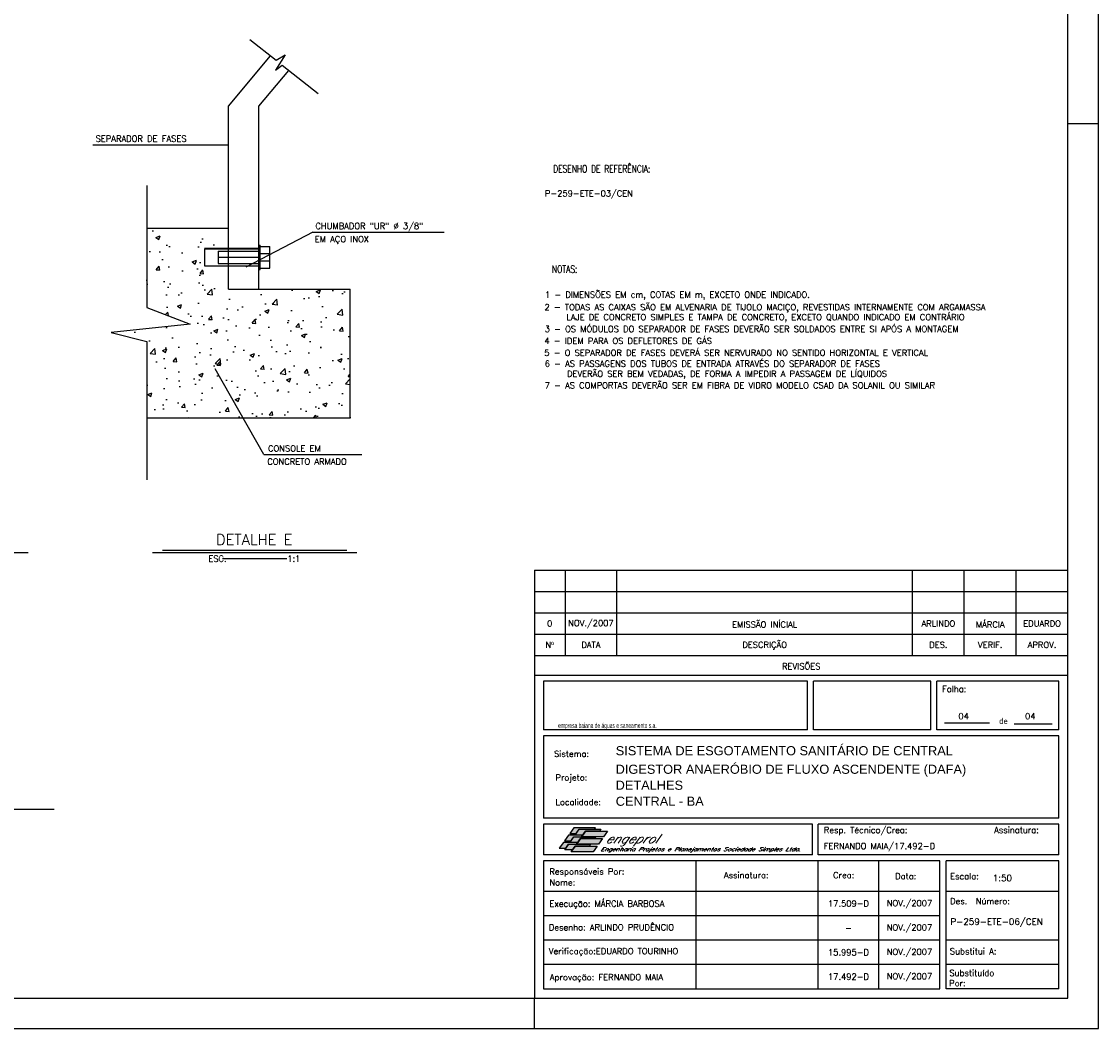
# Model space of a CAD drawing. Extents: x -11351 to -7146, y -6418 to -3448.
# Tile 9 of 10: x -8912 to -7146, y -6418 to -4765. Entities that reach past the tile are written whole.
import ezdxf
from ezdxf.enums import TextEntityAlignment as Align

# ---------------------------------------------------------------- set-up
doc = ezdxf.new("R2010")
doc.units = 0
doc.header["$LTSCALE"] = 10
doc.header["$MEASUREMENT"] = 0
doc.linetypes.add('DASHDOT', pattern=[1, 0.5, -0.25, 0, -0.25])
doc.linetypes.add('LIN0', pattern=[0])
doc.layers.get('0').update_dxf_attribs({"linetype": 'CONTINUOUS'})
for name, color, linetype in [('BAR-EIXOS', 8, 'DASHDOT'), ('CARIMBO', 7, 'CONTINUOUS'), ('CURVAS', 7, 'LIN0'), ('PADRÃO', 5, 'CONTINUOUS'), ('PAREDE', 7, 'CONTINUOUS'), ('PIT1', 1, 'CONTINUOUS'), ('PIT5', 5, 'CONTINUOUS'), ('TEXTO', 2, 'CONTINUOUS'), ('TPD', 7, 'CONTINUOUS')]:
    doc.layers.add(name, color=color, linetype=linetype)
doc.layers.add('FORM2', color=1, linetype='CONTINUOUS', lineweight=9)
doc.styles.add('ISOCP', font='ARIAL.TTF')
doc.styles.add('ROMAMS', font='ROMANS.shx', dxfattribs={"height": 1.2})
doc.styles.add('ROMAND', font='ROMANS.SHX', dxfattribs={"oblique": 15, "height": 800})
doc.styles.add('ROMANS', font='romans.shx')
doc.styles.add('STYLE1', font='romans.shx')

msp = doc.modelspace()

# ---------------------------------------------------------------- hatches: boundary and pattern name
at = {"layer": 'BAR-EIXOS', "linetype": 'Continuous', "ltscale": 100}
h = msp.add_hatch(dxfattribs=at)
h.set_pattern_fill('AR-CONC', color=9, scale=10, style=0)
h.set_pattern_definition([(50, (-54534.46, -9524.38), (71.72602, -6.27521), [7.5, -82.5]), (355, (-54534.46, -9524.38), (-13.87513, 75.21921), [6, -66]), (100.4514, (-54528.484, -9524.9), (57.85094, 68.94395), [6.37402, -70.11421]), (46.1842, (-54534.46, -9504.38), (106.7241, -16.5519), [11.25, -123.75]), (96.6356, (-54525.57, -9505.76), (93.46627, 97.41179), [9.56103, -105.1713]), (351.1842, (-54534.46, -9504.38), (93.4662, 97.41186), [9, -99]), (21, (-54524.46, -9509.38), (59.690705, -40.26189), [7.5, -82.5]), (326, (-54524.46, -9509.38), (24.33153, 72.515), [6, -66]), (71.4514, (-54519.49, -9512.73), (84.02226, 32.25305), [6.37402, -70.11421]), (37.5, (-54534.461, -9524.378), (1.215986, 33.289385), [0, -65.2, 0, -67, 0, -66.25]), (7.5, (-54534.46, -9524.378), (26.306954, 39.44117), [0, -38.2, 0, -63.7, 0, -25.25]), (327.5, (-54556.761, -9524.378), (53.382244, -2.255487), [0, -25, 0, -78, 0, -103.5]), (317.5, (-54566.76, -9524.38), (58.318617, 10.0105), [0, -32.5, 0, -51.8, 0, -73.5])])
h.paths.add_polyline_path([(-8635.6, -5261.7), (-8765.4, -5275.4), (-8706.7, -5290.1), (-8706.7, -5415.6), (-8373.2, -5415.6), (-8373.2, -5204.4), (-8573.2, -5204.4), (-8573.2, -5166.2), (-8612.5, -5166.2), (-8612.5, -5137.2), (-8573.2, -5137.2), (-8573.2, -5104.4), (-8635, -5104.4), (-8706.7, -5104.4), (-8706.7, -5234.3)])
at = {"layer": 'CARIMBO'}
h = msp.add_hatch(color=82, dxfattribs=at)
h.paths.add_polyline_path([(-8013.3, -6097.4), (-8002.5, -6097.4), (-7998, -6090.8), (-7972.8, -6090.8), (-7970.8, -6088.1), (-8006.7, -6088.1)])
h.paths.add_polyline_path([(-8015.2, -6100.2), (-8021.8, -6109.6), (-8011, -6109.6), (-8006.3, -6103), (-7993.8, -6103), (-7991.8, -6100.2), (-8004.5, -6100.2)])
h.paths.add_polyline_path([(-8023.7, -6112.4), (-8030.3, -6121.8), (-8019.5, -6121.8), (-8015, -6115.3), (-8002.2, -6115.3), (-8000.3, -6112.4)])
h = msp.add_hatch(color=100, dxfattribs=at)
h.paths.add_polyline_path([(-7987.3, -6093.8), (-7964, -6093.8), (-7962, -6090.8), (-7997.9, -6090.8), (-8004.5, -6100.2), (-7991.8, -6100.2), (-7991.7, -6100.2)])
h.paths.add_polyline_path([(-7995.7, -6106), (-7972.5, -6106), (-7970.5, -6103.2), (-7993.7, -6103.2), (-7993.8, -6103.2), (-7993.6, -6103), (-8006.3, -6103), (-8012.9, -6112.4), (-8000.3, -6112.4), (-8000.2, -6112.4)])
h.paths.add_polyline_path([(-8004.3, -6118.3), (-7981, -6118.3), (-7979.1, -6115.4), (-8002.1, -6115.4), (-8002.2, -6115.4), (-8002.2, -6115.3), (-8014.9, -6115.3), (-8021.5, -6124.6), (-8008.7, -6124.6)])
h = msp.add_hatch(color=71, dxfattribs=at)
h.paths.add_polyline_path([(-7987.2, -6093.8), (-7991.6, -6100.2), (-7991.7, -6100.2), (-7993.6, -6103), (-7993.6, -6103), (-7993.7, -6103.2), (-7957.9, -6103.2), (-7951.3, -6093.8)])
h.paths.add_polyline_path([(-7966.3, -6115.4), (-7959.7, -6106), (-7995.6, -6106), (-8000.1, -6112.4), (-8000.2, -6112.4), (-8002.2, -6115.3), (-8002, -6115.3), (-8002.1, -6115.4)])
h.paths.add_polyline_path([(-8004.2, -6118.3), (-8008.7, -6124.6), (-8008.7, -6124.6), (-8010.8, -6127.7), (-7974.9, -6127.7), (-7968.3, -6118.3)])

# ---------------------------------------------------------------- linework, layer by layer
at = {"color": 9}
msp.add_line((-8858.8, -6058.3), (-9121.8, -6058.3), dxfattribs=at)
at = {"layer": 'CARIMBO', "color": 6}
for p, q in [((-8071, -5665.6), (-8071, -6367.6)), ((-7196, -5838.5), (-8071, -5838.5)), ((-7623.3, -5847.6), (-8056, -5847.6)), ((-8056, -5847.6), (-8056, -5927.6)), ((-7623.3, -5927.6), (-7623.3, -5847.6)), ((-7421, -5847.6), (-7613.3, -5847.6)), ((-7613.3, -5927.6), (-7613.3, -5847.6)), ((-7421, -5927.6), (-7421, -5847.6)), ((-7211, -5847.6), (-7411, -5847.6)), ((-7411, -5927.6), (-7411, -5847.6)), ((-7211, -5927.6), (-7211, -5847.6)), ((-7623.3, -5927.6), (-8056, -5927.6)), ((-7421, -5927.6), (-7613.3, -5927.6)), ((-7211, -5927.6), (-7411, -5927.6)), ((-8056, -5937.6), (-8056, -6072.6)), ((-7211, -5937.6), (-8056, -5937.6)), ((-7211, -6072.6), (-7211, -5937.6)), ((-7211, -6072.6), (-8056, -6072.6)), ((-7615.3, -6082.6), (-8056, -6082.6)), ((-8056, -6082.6), (-8056, -6132.6)), ((-7615.3, -6132.6), (-7615.3, -6082.6)), ((-7211, -6082.6), (-7606, -6082.6)), ((-7606, -6132.6), (-7606, -6082.6)), ((-7211, -6132.6), (-7211, -6082.6)), ((-7615.3, -6132.6), (-8056, -6132.6)), ((-8056, -6142.6), (-8056, -6352.6)), ((-7406, -6142.6), (-8056, -6142.6)), ((-7806, -6352.6), (-7806, -6142.6)), ((-7211, -6132.6), (-7606, -6132.6)), ((-7606, -6352.6), (-7606, -6142.6)), ((-7506, -6352.6), (-7506, -6142.6)), ((-7406, -6352.6), (-7406, -6142.6)), ((-7211, -6142.6), (-7396, -6142.6)), ((-7396, -6352.6), (-7396, -6142.6)), ((-7211, -6352.6), (-7211, -6142.6)), ((-7211, -6352.6), (-7211, -6142.6)), ((-7406, -6192.6), (-8056, -6192.6)), ((-7211, -6192.6), (-7396, -6192.6)), ((-8056, -6352.6), (-7406, -6352.6)), ((-7211, -6352.6), (-7396, -6352.6))]:
    msp.add_line(p, q, dxfattribs=at)
at = {"layer": 'CARIMBO', "color": 3}
for p, q in [((-8071, -5665.6), (-7196, -5665.6)), ((-8071, -5700.6), (-7196, -5700.6)), ((-8071, -5735.6), (-7196, -5735.6)), ((-7398.3, -5916.1), (-7324.6, -5916.1)), ((-7284.2, -5917.5), (-7221.7, -5917.5)), ((-7406, -6232.6), (-8056, -6232.6)), ((-7406, -6272.6), (-8056, -6272.6)), ((-7406, -6312.6), (-8056, -6312.6)), ((-7211, -6312.6), (-7396, -6312.6))]:
    msp.add_line(p, q, dxfattribs=at)
at = {"layer": 'CARIMBO', "color": 4}
for p, q in [((-8021, -5665.6), (-8021, -5805.6)), ((-7936, -5805.6), (-7936, -5665.6)), ((-7451, -5805.6), (-7451, -5665.6)), ((-7366, -5805.6), (-7366, -5665.6)), ((-7281, -5805.6), (-7281, -5665.6)), ((-8071, -5770.6), (-7196, -5770.6)), ((-8071, -5805.6), (-7196, -5805.6)), ((-7211, -6272.6), (-7396, -6272.6))]:
    msp.add_line(p, q, dxfattribs=at)
at = {"layer": 'CARIMBO', "color": 2, "linetype": 'Continuous'}
for points in [[(-8002.5, -6097.4), (-7998, -6090.8), (-7972.8, -6090.8), (-7970.8, -6088.1), (-8006.7, -6088.1), (-8013.3, -6097.4), (-8002.5, -6097.4)], [(-7964, -6093.8), (-7987.2, -6093.8), (-7991.6, -6100.2), (-8004.5, -6100.2), (-7997.9, -6090.8), (-7962, -6090.8), (-7964, -6093.8)], [(-7987.3, -6093.8), (-7951.3, -6093.8), (-7957.9, -6103.2), (-7993.8, -6103.2), (-7987.3, -6093.8)], [(-7991.8, -6100.2), (-8004.5, -6100.2), (-8015.2, -6100.2), (-8021.8, -6109.6), (-8011, -6109.6), (-8006.3, -6103), (-7993.8, -6103), (-7991.8, -6100.2)], [(-7972.5, -6106), (-7995.6, -6106), (-8000.1, -6112.4), (-8012.9, -6112.4), (-8006.3, -6103), (-7993.6, -6103), (-7993.7, -6103.2), (-7970.5, -6103.2), (-7972.5, -6106)], [(-7995.7, -6106), (-7959.7, -6106), (-7966.3, -6115.4), (-8002.2, -6115.4), (-7995.7, -6106)], [(-8019.5, -6121.8), (-8015, -6115.3), (-8002.2, -6115.3), (-8000.3, -6112.4), (-8023.7, -6112.4), (-8030.3, -6121.8), (-8019.5, -6121.8)], [(-7981, -6118.3), (-8004.2, -6118.3), (-8008.7, -6124.6), (-8021.5, -6124.6), (-8014.9, -6115.3), (-8002, -6115.3), (-8002.1, -6115.4), (-7979.1, -6115.4), (-7981, -6118.3)], [(-8004.3, -6118.3), (-7968.3, -6118.3), (-7974.9, -6127.7), (-8010.8, -6127.7), (-8004.3, -6118.3)]]:
    msp.add_lwpolyline(points, dxfattribs=at)
at = {"layer": 'CURVAS', "color": 9}
for p, q in [((-8521.2, -5172.2), (-8521.2, -5132.2)), ((-8505.2, -5170.2), (-8505.2, -5134.2))]:
    msp.add_line(p, q, dxfattribs=at)
at = {"layer": 'FORM2', "color": 2}
msp.add_line((-8071, -6367.6), (-8071, -6417.6), dxfattribs=at)
at = {"layer": 'PADRÃO', "color": 2}
for p, q in [((-7196, -4932.6), (-7146, -4932.6)), ((-8071, -6417.6), (-8071, -6367.6))]:
    msp.add_line(p, q, dxfattribs=at)
msp.add_lwpolyline([(-11351, -3447.6), (-11351, -6417.6), (-7146, -6417.6), (-7146, -3447.6), (-11351, -3447.6)], dxfattribs=at)
at = {"layer": 'PADRÃO', "color": 1}
msp.add_lwpolyline([(-11226, -6367.6), (-7196, -6367.6), (-7196, -3497.6), (-11226, -3497.6)], close=True, dxfattribs=at)
at = {"layer": 'PAREDE', "color": 3}
for p, q in [((-8573.2, -4904.4), (-8503.9, -4821.8)), ((-8523.2, -4904.4), (-8473.8, -4845.5)), ((-8573.2, -5204.4), (-8573.2, -4904.4)), ((-8523.2, -5204.4), (-8523.2, -4904.4))]:
    msp.add_line(p, q, dxfattribs=at)
at = {"layer": 'PAREDE'}
for p, q in [((-8706.7, -5104.4), (-8573.2, -5104.4)), ((-8573.2, -5204.4), (-8573.2, -5104.4)), ((-8573.2, -5204.4), (-8373.2, -5204.4)), ((-8373.2, -5415.6), (-8373.2, -5204.4)), ((-8706.7, -5415.6), (-8373.2, -5415.6))]:
    msp.add_line(p, q, dxfattribs=at)
at = {"layer": 'PAREDE', "color": 9}
for p, q in [((-8612.5, -5137.2), (-8523.2, -5137.2)), ((-8612.5, -5138.2), (-8523.2, -5138.2)), ((-8612.5, -5138.2), (-8612.5, -5166.2)), ((-8523.2, -5132.2), (-8521.2, -5132.2)), ((-8521.2, -5134.2), (-8505.2, -5134.2)), ((-8589.7, -5142.2), (-8523.2, -5142.2)), ((-8589.7, -5142.2), (-8589.7, -5162.2)), ((-8589.7, -5152.2), (-8523.2, -5152.2)), ((-8521.2, -5146.2), (-8505.2, -5146.2)), ((-8612.5, -5166.2), (-8523.2, -5166.2)), ((-8589.7, -5162.2), (-8523.2, -5162.2)), ((-8523.2, -5172.2), (-8521.2, -5172.2)), ((-8521.2, -5158.2), (-8505.2, -5158.2)), ((-8521.2, -5170.2), (-8505.2, -5170.2))]:
    msp.add_line(p, q, dxfattribs=at)
at = {"layer": 'PAREDE', "color": 2}
msp.add_line((-8573.2, -5204.4), (-8523.2, -5204.4), dxfattribs=at)
at = {"layer": 'PIT1', "color": 9}
for p, q in [((-8795.3, -4967.4), (-8573.2, -4967.4)), ((-8434.5, -5110.7), (-8544.7, -5168.5)), ((-8434.5, -5110.7), (-8219.3, -5110.7)), ((-8514.8, -5475.7), (-8594.7, -5335.2)), ((-8514.8, -5475.7), (-8354.3, -5475.7))]:
    msp.add_line(p, q, dxfattribs=at)
for points in [[(-8537.8, -4795), (-8494.8, -4828.9), (-8479.9, -4820), (-8495.7, -4845.2), (-8484.8, -4836.8), (-8425.7, -4883.3)], [(-8706.7, -5034.3), (-8706.7, -5234.3), (-8635.6, -5261.7), (-8765.4, -5275.4), (-8706.7, -5290.1), (-8706.7, -5517.2)]]:
    msp.add_lwpolyline(points, dxfattribs=at)
at = {"layer": 'PIT5', "linetype": 'Continuous'}
msp.add_line((-8635, -5104.4), (-8573.2, -5104.4), dxfattribs=at)
at = {"layer": 'TEXTO', "color": 6, "ltscale": 0.3}
msp.add_line((-8681, -5632.9), (-8379.1, -5632.9), dxfattribs=at)
at = {"layer": 'TEXTO', "color": 7, "ltscale": 0.3}
for p, q in [((-9645.5, -5636.8), (-8901.7, -5636.8)), ((-8697.4, -5636.8), (-8362.7, -5636.8))]:
    msp.add_line(p, q, dxfattribs=at)
at = {"layer": 'TEXTO', "ltscale": 0.3}
msp.add_line((-8477, -5646.7), (-8582.6, -5646.7), dxfattribs=at)

# ---------------------------------------------------------------- texts
at = {"color": 3, "style": 'ROMANS'}
for s, p in [('SEPARADOR DE FASES', (-8790.9, -4965.5)), ('CHUMBADOR "UR" %%C 3/8"', (-8430.4, -5108.8)), ('EM AÇO INOX', (-8431.5, -5130.4)), ('CONSOLE EM', (-8508.1, -5473.8)), ('CONCRETO ARMADO', (-8509.3, -5495.4))]:
    msp.add_text(s, height=10, dxfattribs=at).set_placement(p, align=Align.BOTTOM_LEFT)
at = {"layer": 'CARIMBO', "color": 2, "style": 'ROMANS'}
for s, p in [('NOV./2007', (-7978.5, -5753.1)), ('EMISSÃO INÍCIAL', (-7693.5, -5753.1)), ('ARLINDO', (-7408.5, -5753.1)), ('MÁRCIA', (-7323.5, -5753.1)), ('EDUARDO', (-7238.5, -5753.1)), ('Nº', (-8046, -5788.1)), ('DATA', (-7978.5, -5788.1)), ('DESCRIÇÃO', (-7693.5, -5788.1)), ('DES.', (-7408.5, -5788.1)), ('VERIF.', (-7323.5, -5788.1)), ('APROV.', (-7238.5, -5788.1)), ('REVISÕES', (-7633.5, -5822.1)), ('17.509-D', (-7556, -6212.6)), ('NOV./2007', (-7456, -6212.6)), ('-', (-7556, -6252.6)), ('NOV./2007', (-7456, -6252.6)), ('15.995-D', (-7556, -6292.6)), ('NOV./2007', (-7456, -6292.6)), ('17.492-D', (-7556, -6332.6)), ('NOV./2007', (-7456, -6332.6))]:
    msp.add_text(s, height=10, dxfattribs=at).set_placement(p, align=Align.MIDDLE)
for s, p in [('Folha:', (-7402.5, -5865.5)), ('Sistema:', (-8039, -5971.9)), ('Projeto:', (-8036.6, -6010.8)), ('Localidade:', (-8036.6, -6051.1)), ('Resp. Técnico/Crea:', (-7596.5, -6097)), ('Assinatura:', (-7317.1, -6096.9)), ('FERNANDO MAIA/17.492-D', (-7596.5, -6123.3)), ('Responsáveis Por:', (-8046.6, -6165)), ('Responsáveis Por:', (-8046.6, -6165)), ('Assinatura:', (-7760.3, -6171)), ('Crea:', (-7581.2, -6171)), ('Data:', (-7479.4, -6172.7)), ('Escala:', (-7389.3, -6172.8)), ('Nome:', (-8046.6, -6182.9)), ('Nome:', (-8046.6, -6182.9)), ('Execução: MÁRCIA BARBOSA', (-8046.6, -6217.8)), ('Des.  Número:', (-7389.3, -6213.6)), ('Desenho: ARLINDO PRUDÊNCIO', (-8047.5, -6256.7)), ('Verificação:EDUARDO TOURINHO', (-8047.5, -6295.7)), ('Substitui A:', (-7389.7, -6296)), ('Substituído ', (-7390.5, -6331.5)), ('Aprovação: FERNANDO MAIA', (-8045.8, -6338.4)), ('Por:', (-7390.9, -6348.2))]:
    msp.add_text(s, height=10, dxfattribs=at).set_placement(p)
at = {"layer": 'CARIMBO', "color": 174, "style": 'ISOCP', "width": 0.698299}
msp.add_text('empresa baiana de águas e saneamento s.a.', height=8.25, dxfattribs=at).set_placement((-8032.2, -5924.6), (-7870.7, -5924.6), align=Align.FIT)
at = {"layer": 'CARIMBO', "color": 8, "style": 'ROMANS'}
for p in [(-7375.7, -5910.1), (-7266.4, -5910.1)]:
    msp.add_text('04', height=10, dxfattribs=at).set_placement(p)
at = {"layer": 'CARIMBO', "color": 74, "style": 'ROMAMS', "oblique": 35}
msp.add_text('engeprol', height=15, dxfattribs=at).set_placement((-7955.1, -6113.7))
at = {"layer": 'CARIMBO', "color": 3, "style": 'ROMAMS', "oblique": 35, "width": 1.121413}
msp.add_text('Engenharia Projetos e Planejamentos Sociedade Simples Ltda.', height=6, dxfattribs=at).set_placement((-7963, -6126.4), (-7634.6, -6126.4), align=Align.FIT)
at = {"layer": 'CARIMBO', "color": 2, "insert": (-7308.9, -5907.8), "char_height": 10, "width": 129.33, "attachment_point": 1}
msp.add_mtext('\\Fisocp.shx;de', dxfattribs=at)
at = {"layer": 'CARIMBO', "color": 5, "char_height": 15, "width": 687, "attachment_point": 1}
for s, insert in [('{\\fArial|b0|i0|c0|p34;SISTEMA DE ESGOTAMENTO SANITÁRIO DE CENTRAL}', (-7937.8, -5954.3)), ('{\\fArial|b0|i0|c0|p34;DIGESTOR ANAERÓBIO DE FLUXO ASCENDENTE (DAFA)}', (-7938, -5984.7)), ('{\\fArial|b0|i0|c0|p34;DETALHES}', (-7938, -6010.9)), ('{\\fArial|b0|i0|c0|p34;CENTRAL - BA}', (-7937.8, -6037.2))]:
    msp.add_mtext(s, dxfattribs=dict(at, insert=insert))
at = {"layer": 'PADRÃO', "color": 4, "style": 'ROMANS', "width": 0.75}
for s, p in [('DESENHO DE REFERÊNCIA:', (-7960.7, -5005.4)), ('NOTAS:', (-8021.5, -5171.5))]:
    msp.add_text(s, height=12, dxfattribs=at).set_placement(p, align=Align.MIDDLE)
at = {"layer": 'PADRÃO', "color": 2, "style": 'ROMANS'}
msp.add_text('0', height=10, dxfattribs=at).set_placement((-8046, -5753.1), align=Align.MIDDLE)
at = {"layer": 'PADRÃO', "color": 8, "style": 'STYLE1'}
for s, p in [('1:50', (-7319.3, -6176)), ('P-259-ETE-06/CEN', (-7388.8, -6247.5))]:
    msp.add_text(s, height=10.5, dxfattribs=at).set_placement(p)
at = {"layer": 'TEXTO', "color": 5, "ltscale": 0.3, "style": 'ROMAND'}
msp.add_text('DETALHE E', height=17.5, rotation=360, dxfattribs=at).set_placement((-8530.8, -5615.4), align=Align.MIDDLE)
at = {"layer": 'TEXTO', "ltscale": 0.3, "style": 'ROMANS'}
msp.add_text('ESC.             1:1', height=10, rotation=360, dxfattribs=at).set_placement((-8530.6, -5646.7), align=Align.MIDDLE)
at = {"layer": 'TPD', "color": 2, "style": 'ROMANS'}
for s, p in [('P-259-ETE-03/CEN', (-8053.9, -5052.4)), ('1 - DIMENSÕES EM cm, COTAS EM m, EXCETO ONDE INDICADO.', (-8053.9, -5218.5)), ('2 - TODAS AS CAIXAS SÃO EM ALVENARIA DE TIJOLO MACIÇO, REVESTIDAS INTERNAMENTE COM ARGAMASSA ', (-8054.6, -5239.1)), (' LAJE DE CONCRETO SIMPLES E TAMPA DE CONCRETO, EXCETO QUANDO INDICADO EM CONTRÁRIO', (-8025.7, -5255.4)), ('3 - OS MÓDULOS DO SEPARADOR DE FASES DEVERÃO SER SOLDADOS ENTRE SI APÓS A MONTAGEM', (-8054.3, -5274.8)), ('4 - IDEM PARA OS DEFLETORES DE GÁS', (-8054.7, -5294.3)), ('5 - O SEPARADOR DE FASES DEVERÁ SER NERVURADO NO SENTIDO HORIZONTAL E VERTICAL', (-8055, -5313.9)), ('6 - AS PASSAGENS DOS TUBOS DE ENTRADA ATRAVÉS DO SEPARADOR DE FASES ', (-8054.3, -5331.7)), (' DEVERÃO SER BEM VEDADAS, DE FORMA A IMPEDIR A PASSAGEM DE LÍQUIDOS', (-8024.6, -5348.3)), ('7 - AS COMPORTAS DEVERÃO SER EM FIBRA DE VIDRO MODELO CSAD DA SOLANIL OU SIMILAR', (-8054.3, -5367.4))]:
    msp.add_text(s, height=10, rotation=359.9999, dxfattribs=at).set_placement(p)

doc.saveas('drawing.dxf')
